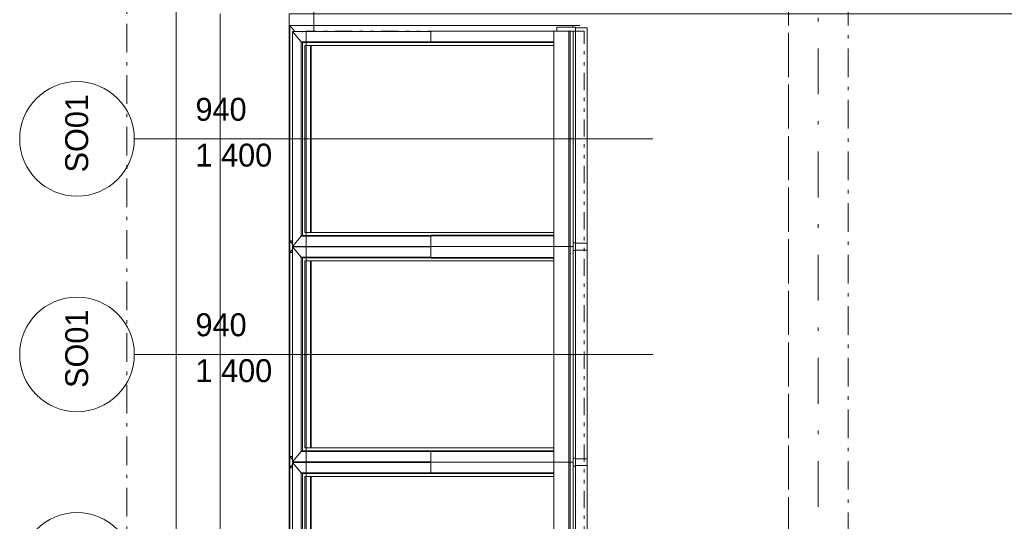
# Model space of a CAD drawing. Header units: millimetres. Extents: x -13540 to 53715, y -38110 to 10383.
# Tile 6 of 17: x -12182 to -7887, y -2806 to -618. Entities that reach past the tile are written whole.
import ezdxf

# ---------------------------------------------------------------- set-up
doc = ezdxf.new("R2010")
doc.units = ezdxf.units.MM
doc.header["$MEASUREMENT"] = 0
for name, pattern in [('Čerchovaná', [450, 200, -117.5, 15, -117.5]), ('Čerchovaná M', [225, 125, -42.5, 15, -42.5]), ('Čerchovaná se dvěma tečkami S', [202.5, 75, -32.5, 15, -32.5, 15, -32.5])]:
    doc.linetypes.add(name, pattern=pattern)
for name, color, linetype in [('02_Desky', 7, 'Continuous'), ('03_Krov', 7, 'Continuous'), ('Nové_01_Zóny.dispozice', 7, 'Continuous'), ('Nové_02_Trámy - nosné', 7, 'Continuous'), ('Nové_02_Zdi VNĚJŠÍ - nosné.obálka', 7, 'Continuous'), ('Nové_03_Střecha.3D', 7, 'Continuous'), ('Nové_05_Podlahy', 7, 'Continuous'), ('Nové_Konstrukce – Dělicí čáry vrstev', 7, 'Continuous'), ('Nové_Otvory – Střešní okna', 7, 'Continuous')]:
    doc.layers.add(name, color=color, linetype=linetype)

msp = doc.modelspace()

# ---------------------------------------------------------------- linework, layer by layer
at = {"color": 251, "linetype": 'Čerchovaná se dvěma tečkami S', "lineweight": 0}
msp.add_lwpolyline([(-9720.1, -667.5), (-10932.5, -667.5), (-10932.5, -10847.5), (-9720.1, -10847.5)], close=True, dxfattribs=at)
at = {"layer": '02_Desky', "color": 251, "linetype": 'Continuous', "lineweight": 0, "flags": 128}
msp.add_lwpolyline([(20150, -292.5), (15050, -292.5), (15050, 0), (10250, 0), (10250, -292.5), (5200, -292.5), (5200, 0), (-700, 0), (-700, 9310), (-10900, 9310), (-10900, -667.5), (-10932.5, -667.5), (-10932.5, -3070), (-7970, -3070), (-4900, -3070), (-4900, -11037.5), (-11600, -11037.5), (-11600, -37870), (0.5, -37870), (-0.2, -10922.5), (52900, -10922.5)], dxfattribs=at)
at = {"layer": '03_Krov', "color": 251, "linetype": 'Čerchovaná M', "lineweight": 0, "flags": 128}
for points in [[(-11715, -38110), (-11715, 10100)], [(-11307.5, 0), (-11307.5, -11470)]]:
    msp.add_lwpolyline(points, dxfattribs=at)
at = {"layer": 'Nové_01_Zóny.dispozice', "color": 251, "linetype": 'Continuous', "lineweight": 0, "flags": 128}
msp.add_lwpolyline([(-11007.5, -592.5), (-11007.5, -10922.5), (-4900, -10922.5), (-4900, -667.5), (-4900, 147.5), (-7700, 147.5), (-7700, -592.5)], close=True, dxfattribs=at)
at = {"layer": 'Nové_02_Trámy - nosné', "color": 251, "linetype": 'Čerchovaná M', "lineweight": 0}
for p, q in [((-8828.9, -292.5), (-8828.9, -11222.5)), ((-8568.9, -292.5), (-8568.9, -11222.5))]:
    msp.add_line(p, q, dxfattribs=at)
at = {"layer": 'Nové_02_Trámy - nosné', "color": 251, "linetype": 'Čerchovaná', "lineweight": 0}
msp.add_line((-8698.9, -292.5), (-8698.9, -11222.5), dxfattribs=at)
at = {"layer": 'Nové_02_Zdi VNĚJŠÍ - nosné.obálka', "color": 251, "linetype": 'Continuous', "lineweight": 0, "flags": 128}
for points in [[(-11500, -292.5), (-11500, -11222.5)], [(-11007.5, -10922.5), (-11007.5, -592.5)]]:
    msp.add_lwpolyline(points, dxfattribs=at)
at = {"layer": 'Nové_03_Střecha.3D', "color": 251, "linetype": 'Čerchovaná M', "lineweight": 0, "flags": 128}
for points in [[(-11500, -11470), (-11500, 0)], [(-8828.9, 0), (-8828.9, -11470)]]:
    msp.add_lwpolyline(points, dxfattribs=at)
at = {"layer": 'Nové_05_Podlahy', "color": 251, "linetype": 'Continuous', "lineweight": 0, "flags": 128}
msp.add_lwpolyline([(-11007.5, -3070), (-7970, -3070), (-7970, -2920), (-4900, -2920), (-4900, -2887.5), (-4700, -2887.5), (-4700, -1187.5), (-4900, -1187.5), (-4900, 147.5), (-4950, 147.5), (-4950, 232.5), (-5830, 232.5), (-5830, 147.5), (-6530, 147.5), (-7510, 147.5), (-7700, 147.5), (-7700, -592.5), (-11007.5, -592.5)], close=True, dxfattribs=at)
at = {"layer": 'Nové_Konstrukce – Dělicí čáry vrstev', "color": 251, "linetype": 'Continuous', "lineweight": 0}
msp.add_line((-11307.5, -592.5), (-11307.5, -10922.5), dxfattribs=at)
at = {"layer": 'Nové_Otvory – Střešní okna', "color": 251, "linetype": 'Continuous', "lineweight": 0}
for p, q in [((-11682.5, -1137.5), (-9420.1, -1137.5)), ((-11682.5, -2077.5), (-9420.1, -2077.5))]:
    msp.add_line(p, q, dxfattribs=at)
at = {"layer": 'Nové_Otvory – Střešní okna', "color": 251, "linetype": 'Continuous', "lineweight": 0, "flags": 128}
for points in [[(-11004.3, -1582.5), (-11004.3, -642.5)], [(-11004.3, -642.5), (-9768.9, -642.5)], [(-11004.3, -642.5), (-10981.7, -668.5)], [(-9768.9, -642.5), (-9738.8, -642.5)], [(-9768.9, -650.5), (-9768.9, -642.5)], [(-10993.1, -1606.5), (-10993.1, -668.5)], [(-10993.1, -668.5), (-10389.3, -668.5)], [(-10993.1, -668.5), (-10954.2, -713.5)], [(-10389.3, -714.5), (-10389.3, -667.5)], [(-10389.3, -667.5), (-9852.8, -667.5)], [(-9852.8, -1607.5), (-9852.8, -667.5)], [(-9852.8, -667.5), (-9809.5, -667.5), (-9786.2, -667.5)], [(-9839.5, -650.5), (-9839.5, -667.5)], [(-9757.2, -650.5), (-9839.5, -650.5)], [(-9786.2, -1607.5), (-9786.2, -667.5)], [(-9786.2, -667.5), (-9781, -667.5)], [(-9781, -1607.5), (-9781, -667.5)], [(-9781, -667.5), (-9767.6, -667.5)], [(-9767.6, -1607.5), (-9767.6, -667.5)], [(-9757.2, -1607.5), (-9757.2, -667.5), (-9757.2, -650.5)], [(-9757.2, -652.5), (-9757.1, -652.5)], [(-9757.1, -652.5), (-9757.2, -652.7)], [(-9707.1, -652.5), (-9757.1, -652.5)], [(-9757.1, -1592.5), (-9757.1, -652.5)], [(-9707.1, -1592.5), (-9707.1, -652.5)], [(-10954.2, -1561.5), (-10954.2, -713.5)], [(-10954.2, -713.5), (-10389.3, -713.5)], [(-10954.2, -713.5), (-10949.1, -716.5)], [(-10949.1, -1558.5), (-10949.1, -716.5)], [(-10949.1, -716.5), (-10386.6, -716.5)], [(-10938.3, -1545.5), (-10938.3, -729.5)], [(-9852.8, -729.5), (-10938.3, -729.5)], [(-10913.3, -1545.5), (-10913.3, -729.5)], [(-10910.8, -1545.5), (-10910.8, -729.5)], [(-10385.3, -717.5), (-10389.3, -714.5)], [(-10389.3, -714.5), (-9852.8, -714.5)], [(-10385.3, -717.5), (-9852.8, -717.5)], [(-9852.8, -1545.5), (-10938.3, -1545.5)], [(-11004.3, -2522.5), (-11004.3, -1582.5)], [(-11004.3, -1582.5), (-10993.1, -1582.5)], [(-11004.3, -1582.5), (-10993.1, -1595.3)], [(-10954.2, -1561.5), (-10993.1, -1606.5)], [(-10949.1, -1558.5), (-10954.2, -1561.5)], [(-10954.2, -1561.5), (-10389.3, -1561.5)], [(-10949.1, -1558.5), (-10386.6, -1558.5)], [(-10385.3, -1557.5), (-10389.3, -1560.5)], [(-10389.3, -1560.5), (-10389.3, -1607.5)], [(-10389.3, -1560.5), (-9852.8, -1560.5)], [(-10385.3, -1557.5), (-9852.8, -1557.5)], [(-10993.1, -1619.7), (-11004.3, -1632.5)], [(-10993.1, -1606.5), (-10389.3, -1606.5)], [(-10993.1, -2546.5), (-10993.1, -1608.5)], [(-10993.1, -1608.5), (-10389.3, -1608.5)], [(-10993.1, -1608.5), (-10954.2, -1653.5)], [(-10981.7, -1606.5), (-10983.5, -1608.5)], [(-10983.5, -1606.5), (-10981.7, -1608.5)], [(-10389.3, -1654.5), (-10389.3, -1607.5)], [(-10389.3, -1607.5), (-9852.8, -1607.5)], [(-9852.8, -2547.5), (-9852.8, -1607.5)], [(-9852.8, -1607.5), (-9809.5, -1607.5), (-9786.2, -1607.5)], [(-9786.2, -2547.5), (-9786.2, -1607.5)], [(-9786.2, -1607.5), (-9781, -1607.5)], [(-9781, -2547.5), (-9781, -1607.5)], [(-9781, -1607.5), (-9767.6, -1607.5)], [(-9757.2, -1590.5), (-9767.6, -1590.5)], [(-9767.6, -2547.5), (-9767.6, -1607.5)], [(-9757.2, -1624.5), (-9767.6, -1624.5)], [(-9757.2, -1592.5), (-9757.1, -1592.5)], [(-9757.1, -1592.5), (-9757.2, -1592.7)], [(-9757.2, -2547.5), (-9757.2, -1607.5)], [(-9757.1, -1622.5), (-9757.2, -1622.3)], [(-9757.2, -1622.5), (-9757.1, -1622.5)], [(-9707.1, -1592.5), (-9757.1, -1592.5)], [(-9757.1, -2532.5), (-9757.1, -1592.5)], [(-9707.1, -1622.5), (-9757.1, -1622.5)], [(-9707.1, -2532.5), (-9707.1, -1592.5)], [(-11004.3, -1632.5), (-10993.1, -1632.5)], [(-10954.2, -2501.5), (-10954.2, -1653.5)], [(-10954.2, -1653.5), (-10389.3, -1653.5)], [(-10954.2, -1653.5), (-10949.1, -1656.5)], [(-10949.1, -2498.5), (-10949.1, -1656.5)], [(-10949.1, -1656.5), (-10386.6, -1656.5)], [(-10938.3, -2485.5), (-10938.3, -1669.5)], [(-9852.8, -1669.5), (-10938.3, -1669.5)], [(-10913.3, -2485.5), (-10913.3, -1669.5)], [(-10910.8, -2485.5), (-10910.8, -1669.5)], [(-10385.3, -1657.5), (-10389.3, -1654.5)], [(-10389.3, -1654.5), (-9852.8, -1654.5)], [(-10385.3, -1657.5), (-9852.8, -1657.5)], [(-9852.8, -2485.5), (-10938.3, -2485.5)], [(-11004.3, -3462.5), (-11004.3, -2522.5)], [(-11004.3, -2522.5), (-10993.1, -2522.5)], [(-11004.3, -2522.5), (-10993.1, -2535.3)], [(-10954.2, -2501.5), (-10993.1, -2546.5)], [(-10949.1, -2498.5), (-10954.2, -2501.5)], [(-10954.2, -2501.5), (-10389.3, -2501.5)], [(-10949.1, -2498.5), (-10386.6, -2498.5)], [(-10385.3, -2497.5), (-10389.3, -2500.5)], [(-10389.3, -2500.5), (-10389.3, -2547.5)], [(-10389.3, -2500.5), (-9852.8, -2500.5)], [(-10385.3, -2497.5), (-9852.8, -2497.5)], [(-9757.2, -2530.5), (-9767.6, -2530.5)], [(-9757.2, -2532.5), (-9757.1, -2532.5)], [(-9757.1, -2532.5), (-9757.2, -2532.7)], [(-9707.1, -2532.5), (-9757.1, -2532.5)], [(-9757.1, -3472.5), (-9757.1, -2532.5)], [(-9707.1, -3472.5), (-9707.1, -2532.5)], [(-10993.1, -2559.7), (-11004.3, -2572.5)], [(-11004.3, -2572.5), (-10993.1, -2572.5)], [(-10993.1, -2546.5), (-10389.3, -2546.5)], [(-10993.1, -3486.5), (-10993.1, -2548.5)], [(-10993.1, -2548.5), (-10389.3, -2548.5)], [(-10993.1, -2548.5), (-10954.2, -2593.5)], [(-10981.7, -2546.5), (-10983.5, -2548.5)], [(-10983.5, -2546.5), (-10981.7, -2548.5)], [(-10389.3, -2594.5), (-10389.3, -2547.5)], [(-10389.3, -2547.5), (-9852.8, -2547.5)], [(-9852.8, -3487.5), (-9852.8, -2547.5)], [(-9852.8, -2547.5), (-9809.5, -2547.5), (-9786.2, -2547.5)], [(-9786.2, -3487.5), (-9786.2, -2547.5)], [(-9786.2, -2547.5), (-9781, -2547.5)], [(-9781, -3487.5), (-9781, -2547.5)], [(-9781, -2547.5), (-9767.6, -2547.5)], [(-9767.6, -3487.5), (-9767.6, -2547.5)], [(-9757.2, -2564.5), (-9767.6, -2564.5)], [(-9757.2, -3487.5), (-9757.2, -2547.5)], [(-9757.1, -2562.5), (-9757.2, -2562.3)], [(-9757.2, -2562.5), (-9757.1, -2562.5)], [(-9707.1, -2562.5), (-9757.1, -2562.5)], [(-10954.2, -3441.5), (-10954.2, -2593.5)], [(-10954.2, -2593.5), (-10389.3, -2593.5)], [(-10954.2, -2593.5), (-10949.1, -2596.5)], [(-10949.1, -3438.5), (-10949.1, -2596.5)], [(-10949.1, -2596.5), (-10386.6, -2596.5)], [(-10938.3, -3425.5), (-10938.3, -2609.5)], [(-9852.8, -2609.5), (-10938.3, -2609.5)], [(-10913.3, -3425.5), (-10913.3, -2609.5)], [(-10910.8, -3425.5), (-10910.8, -2609.5)], [(-10385.3, -2597.5), (-10389.3, -2594.5)], [(-10389.3, -2594.5), (-9852.8, -2594.5)], [(-10385.3, -2597.5), (-9852.8, -2597.5)]]:
    msp.add_lwpolyline(points, dxfattribs=at)
for points in [[(-11932.5, -887.5, 1), (-11932.5, -1387.5, 1)], [(-11932.5, -1827.5, 1), (-11932.5, -2327.5, 1)], [(-11932.5, -2767.5, 1), (-11932.5, -3267.5, 1)]]:
    msp.add_lwpolyline(points, format="xyb", close=True, dxfattribs=at)

# ---------------------------------------------------------------- texts
at = {"layer": 'Nové_Otvory – Střešní okna', "color": 251, "lineweight": 0, "char_height": 100, "attachment_point": 7, "rotation": 90}
for insert in [(-11882.5, -1283.9), (-11882.5, -2223.9)]:
    msp.add_mtext('\\A1;\\pt0;SO01', dxfattribs=dict(at, insert=insert))
at = {"layer": 'Nové_Otvory – Střešní okna', "color": 251, "lineweight": 0, "char_height": 100, "attachment_point": 7}
for s, insert in [('\\A1;\\pt0;940{\\H0.66x;\\S^  ;}', (-11415.6, -1087.5)), ('\\A1;\\pt0;1\\~400{\\H0.66x;\\S^  ;}', (-11415.6, -1287.5)), ('\\A1;\\pt0;940{\\H0.66x;\\S^  ;}', (-11415.6, -2027.5)), ('\\A1;\\pt0;1\\~400{\\H0.66x;\\S^  ;}', (-11415.6, -2227.5))]:
    msp.add_mtext(s, dxfattribs=dict(at, insert=insert))

doc.saveas('drawing.dxf')
